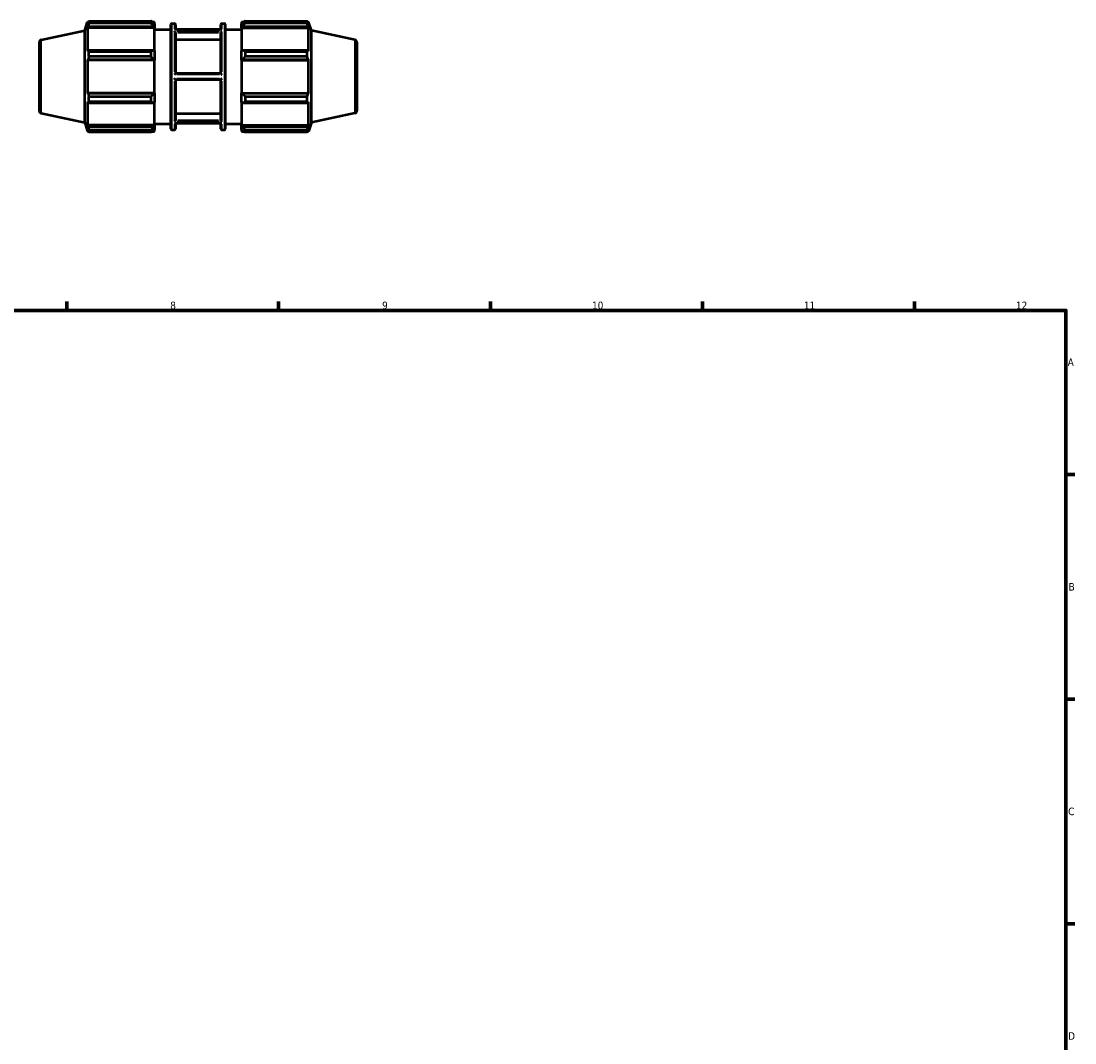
# Model space of a CAD drawing. Header units: millimetres. Extents: x -326 to 1151, y -9 to 715.
# Tile 6 of 8: x 475 to 824, y 332 to 670. Entities that reach past the tile are written whole.
import ezdxf

# ---------------------------------------------------------------- set-up
doc = ezdxf.new("R2010")
doc.units = ezdxf.units.MM
for name, color, linetype, lineweight in [('Border (ISO)', 7, 'Continuous', 70), ('Visible (ISO)', 7, 'Continuous', 50), ('Visible Narrow (ISO)', 7, 'Continuous', 35)]:
    doc.layers.add(name, color=color, linetype=linetype, lineweight=lineweight)
doc.styles.add('Note Text (ISO)', font='tahoma.ttf')

# ---------------------------------------------------------------- blocks, each defined once
blk = doc.blocks.new('Borders Default Border')
at = {"layer": 'Border (ISO)'}
for p, q in [((490.58, 574), (490.58, 576.9)), ((560.67, 574), (560.67, 576.9)), ((630.75, 574), (630.75, 576.9)), ((700.83, 574), (700.83, 576.9)), ((770.92, 574), (770.92, 576.9)), ((821, 519.75), (823.9, 519.75)), ((821, 445.5), (823.9, 445.5)), ((821, 371.25), (823.9, 371.25))]:
    blk.add_line(p, q, dxfattribs=at)
at = {"layer": 'Border (ISO)', "flags": 128}
blk.add_lwpolyline([(20, 20), (20, 574), (821, 574), (821, 20), (20, 20)], dxfattribs=at)
at = {"layer": 'Border (ISO)', "color": 232, "true_color": 0xca0064, "char_height": 2.5, "attachment_point": 7, "style": 'Note Text (ISO)'}
for s, insert in [('8', (524.81, 574.34)), ('9', (594.88, 574.35)), ('10', (664.29, 574.35)), ('11', (734.37, 574.4)), ('12', (804.46, 574.4)), ('A', (821.59, 555.62)), ('B', (821.89, 481.37)), ('C', (821.73, 407.08)), ('D', (821.73, 332.88))]:
    blk.add_mtext(s, dxfattribs=dict(at, insert=insert))

msp = doc.modelspace()

# ---------------------------------------------------------------- linework, layer by layer
at = {"layer": 'Visible (ISO)'}
for p, q in [((496.531, 666.48), (497.489, 669.427)), ((497.489, 669.427), (497.489, 668.587)), ((497.489, 669.427), (497.822, 669.427)), ((497.679, 669.145), (497.489, 668.587)), ((497.932, 668.935), (497.932, 669.64)), ((497.932, 669.64), (518.461, 669.64)), ((518.461, 668.935), (518.461, 669.64)), ((518.801, 669.427), (519.631, 669.427)), ((519.631, 668.773), (519.241, 669.145)), ((519.631, 668.773), (519.631, 669.427)), ((548.431, 669.427), (548.431, 668.773)), ((548.431, 669.427), (549.261, 669.427)), ((548.821, 669.145), (548.431, 668.773)), ((549.601, 669.64), (549.601, 668.935)), ((549.601, 669.64), (570.13, 669.64)), ((570.13, 668.935), (570.13, 669.64)), ((570.241, 669.427), (570.574, 669.427)), ((570.574, 668.587), (570.384, 669.145)), ((570.574, 668.587), (570.574, 669.427)), ((571.531, 666.48), (570.574, 669.427)), ((482.165, 663.426), (496.531, 666.48)), ((496.531, 636.103), (496.531, 666.48)), ((497.489, 667.377), (497.679, 667.896)), ((519.631, 667.377), (497.489, 667.377)), ((497.489, 667.377), (497.489, 659.665)), ((497.679, 667.896), (519.241, 667.896)), ((518.461, 668.935), (497.932, 668.935)), ((519.241, 667.896), (519.631, 667.55)), ((519.631, 668.773), (519.631, 667.55)), ((519.631, 667.55), (519.631, 667.377)), ((519.631, 659.755), (519.631, 667.377)), ((519.631, 666.892), (525.031, 666.892)), ((525.031, 634.062), (525.031, 668.522)), ((525.351, 668.842), (526.211, 668.842)), ((541.703, 666.85), (526.359, 666.85)), ((526.531, 668.522), (526.531, 666.85)), ((526.531, 665.702), (526.531, 652.267)), ((541.531, 666.85), (541.531, 668.522)), ((541.531, 652.267), (541.531, 665.702)), ((541.851, 668.842), (542.711, 668.842)), ((543.031, 668.522), (543.031, 634.062)), ((543.031, 666.892), (548.431, 666.892)), ((548.431, 667.55), (548.431, 668.773)), ((548.431, 667.55), (548.821, 667.896)), ((548.431, 667.377), (548.431, 667.55)), ((548.431, 667.377), (548.431, 659.755)), ((548.431, 667.377), (570.574, 667.377)), ((548.821, 667.896), (570.384, 667.896)), ((570.13, 668.935), (549.601, 668.935)), ((570.384, 667.896), (570.574, 667.377)), ((570.574, 659.665), (570.574, 667.377)), ((571.531, 636.103), (571.531, 666.48)), ((585.898, 663.426), (571.531, 666.48)), ((481.531, 662.644), (481.531, 639.939)), ((541.531, 663.441), (526.531, 663.441)), ((586.531, 662.644), (586.531, 639.939)), ((497.679, 659.935), (497.489, 659.665)), ((519.241, 659.935), (497.679, 659.935)), ((497.932, 657.894), (497.932, 659.597)), ((497.932, 659.597), (518.461, 659.597)), ((518.461, 657.894), (518.461, 659.597)), ((519.631, 659.755), (519.241, 659.935)), ((519.631, 659.755), (519.631, 656.803)), ((548.821, 659.935), (548.431, 659.755)), ((548.431, 656.803), (548.431, 659.755)), ((570.384, 659.935), (548.821, 659.935)), ((549.601, 659.597), (549.601, 657.894)), ((549.601, 659.597), (570.13, 659.597)), ((570.13, 657.894), (570.13, 659.597)), ((570.574, 659.665), (570.384, 659.935)), ((497.489, 656.745), (497.679, 656.921)), ((519.631, 656.745), (497.489, 656.745)), ((497.489, 656.745), (497.489, 645.838)), ((497.679, 656.921), (519.241, 656.921)), ((518.461, 657.894), (497.932, 657.894)), ((519.241, 656.921), (519.631, 656.803)), ((519.631, 656.803), (519.631, 656.745)), ((519.631, 645.838), (519.631, 656.745)), ((548.431, 656.803), (548.821, 656.921)), ((548.431, 656.745), (548.431, 656.803)), ((548.431, 656.745), (548.431, 645.838)), ((548.431, 656.745), (570.574, 656.745)), ((548.821, 656.921), (570.384, 656.921)), ((570.13, 657.894), (549.601, 657.894)), ((570.384, 656.921), (570.574, 656.745)), ((570.574, 645.838), (570.574, 656.745)), ((541.532, 652.267), (526.531, 652.267)), ((526.531, 650.317), (526.531, 636.881)), ((526.531, 650.317), (541.532, 650.317)), ((541.531, 636.881), (541.531, 650.317)), ((497.679, 645.662), (497.489, 645.838)), ((519.631, 645.838), (497.489, 645.838)), ((519.241, 645.662), (497.679, 645.662)), ((497.932, 642.986), (497.932, 644.689)), ((497.932, 644.689), (518.461, 644.689)), ((518.461, 642.986), (518.461, 644.689)), ((519.631, 645.78), (519.241, 645.662)), ((519.631, 645.838), (519.631, 645.78)), ((519.631, 645.78), (519.631, 642.828)), ((548.431, 645.78), (548.431, 645.838)), ((548.431, 645.838), (570.574, 645.838)), ((548.431, 642.828), (548.431, 645.78)), ((548.821, 645.662), (548.431, 645.78)), ((570.384, 645.662), (548.821, 645.662)), ((549.601, 644.689), (549.601, 642.986)), ((549.601, 644.689), (570.13, 644.689)), ((570.13, 642.986), (570.13, 644.689)), ((570.574, 645.838), (570.384, 645.662)), ((497.489, 642.918), (497.679, 642.648)), ((497.489, 642.918), (497.489, 635.206)), ((497.679, 642.648), (519.241, 642.648)), ((518.461, 642.986), (497.932, 642.986)), ((519.241, 642.648), (519.631, 642.828)), ((519.631, 635.206), (519.631, 642.828)), ((548.431, 642.828), (548.821, 642.648)), ((548.431, 642.828), (548.431, 635.206)), ((548.821, 642.648), (570.384, 642.648)), ((570.13, 642.986), (549.601, 642.986)), ((570.384, 642.648), (570.574, 642.918)), ((570.574, 635.206), (570.574, 642.918)), ((482.165, 639.157), (496.531, 636.103)), ((526.531, 639.142), (541.531, 639.142)), ((585.898, 639.157), (571.531, 636.103)), ((496.531, 636.103), (497.489, 633.157)), ((497.679, 634.687), (497.489, 635.206)), ((519.631, 635.206), (497.489, 635.206)), ((519.241, 634.687), (497.679, 634.687)), ((519.631, 635.033), (519.241, 634.687)), ((519.631, 635.692), (525.031, 635.692)), ((519.631, 635.206), (519.631, 635.033)), ((519.631, 635.033), (519.631, 633.81)), ((541.703, 635.733), (526.359, 635.733)), ((526.531, 635.733), (526.531, 634.062)), ((541.531, 634.062), (541.531, 635.733)), ((543.031, 635.692), (548.431, 635.692)), ((548.431, 635.033), (548.431, 635.206)), ((548.431, 635.206), (570.574, 635.206)), ((548.431, 633.81), (548.431, 635.033)), ((548.821, 634.687), (548.431, 635.033)), ((570.384, 634.687), (548.821, 634.687)), ((570.574, 635.206), (570.384, 634.687)), ((571.531, 636.103), (570.574, 633.157)), ((497.489, 633.996), (497.679, 633.438)), ((497.489, 633.996), (497.489, 633.157)), ((497.489, 633.157), (497.822, 633.157)), ((497.932, 632.943), (497.932, 633.649)), ((497.932, 633.649), (518.461, 633.649)), ((518.461, 632.943), (497.932, 632.943)), ((518.461, 632.943), (518.461, 633.649)), ((518.801, 633.157), (519.631, 633.157)), ((519.241, 633.438), (519.631, 633.81)), ((519.631, 633.157), (519.631, 633.81)), ((525.351, 633.742), (526.211, 633.742)), ((541.851, 633.742), (542.711, 633.742)), ((548.431, 633.81), (548.821, 633.438)), ((548.431, 633.81), (548.431, 633.157)), ((548.431, 633.157), (549.261, 633.157)), ((549.601, 633.649), (549.601, 632.943)), ((549.601, 633.649), (570.13, 633.649)), ((570.13, 632.943), (549.601, 632.943)), ((570.13, 632.943), (570.13, 633.649)), ((570.241, 633.157), (570.574, 633.157)), ((570.384, 633.438), (570.574, 633.996)), ((570.574, 633.157), (570.574, 633.996))]:
    msp.add_line(p, q, dxfattribs=at)
for centre, radius, start, end in [((525.351, 668.522), 0.32, 90, 180), ((526.211, 668.522), 0.32, 0, 90), ((541.851, 668.522), 0.32, 90, 180), ((542.711, 668.522), 0.32, 0, 90), ((482.331, 662.644), 0.8, 102, 180), ((585.731, 662.644), 0.8, 0, 78), ((482.331, 639.939), 0.8, 180, 258), ((585.731, 639.939), 0.8, 282, 0), ((525.351, 634.062), 0.32, 180, 270), ((526.211, 634.062), 0.32, 270, 0), ((541.851, 634.062), 0.32, 180, 270), ((542.711, 634.062), 0.32, 270, 0)]:
    msp.add_arc(centre, radius, start, end, dxfattribs=at)
for points, weights in [([(497.679, 669.145), (497.8, 669.387), (497.932, 669.64)], [1.00501929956, 1.00291594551, 1]), ([(519.241, 669.145), (518.867, 669.387), (518.461, 669.64)], [1.00675416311, 1.01294927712, 1.01835052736]), ([(549.601, 669.64), (549.196, 669.387), (548.821, 669.145)], [1.01835052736, 1.01294927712, 1.00675416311]), ([(570.13, 669.64), (570.262, 669.387), (570.384, 669.145)], [1, 1.00291594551, 1.00501929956]), ([(497.932, 668.935), (497.8, 668.405), (497.679, 667.896)], [1, 1.00291594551, 1.00501929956]), ([(518.461, 668.935), (518.867, 668.405), (519.241, 667.896)], [1.01835052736, 1.01294927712, 1.00675416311]), ([(548.821, 667.896), (549.196, 668.405), (549.601, 668.935)], [1.00675416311, 1.01294927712, 1.01835052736]), ([(570.384, 667.896), (570.262, 668.405), (570.13, 668.935)], [1.00501929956, 1.00291594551, 1]), ([(497.679, 659.935), (497.8, 659.77), (497.932, 659.597)], [1.00501929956, 1.00291594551, 1]), ([(519.241, 659.935), (518.867, 659.77), (518.461, 659.597)], [1.00675416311, 1.01294927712, 1.01835052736]), ([(549.601, 659.597), (549.196, 659.77), (548.821, 659.935)], [1.01835052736, 1.01294927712, 1.00675416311]), ([(570.13, 659.597), (570.262, 659.77), (570.384, 659.935)], [1, 1.00291594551, 1.00501929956]), ([(497.932, 657.894), (497.8, 657.398), (497.679, 656.921)], [1, 1.00291594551, 1.00501929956]), ([(518.461, 657.894), (518.867, 657.398), (519.241, 656.921)], [1.01835052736, 1.01294927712, 1.00675416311]), ([(548.821, 656.921), (549.196, 657.398), (549.601, 657.894)], [1.00675416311, 1.01294927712, 1.01835052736]), ([(570.384, 656.921), (570.262, 657.398), (570.13, 657.894)], [1.00501929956, 1.00291594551, 1]), ([(497.679, 645.662), (497.8, 645.185), (497.932, 644.689)], [1.00501929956, 1.00291594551, 1]), ([(519.241, 645.662), (518.867, 645.185), (518.461, 644.689)], [1.00675416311, 1.01294927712, 1.01835052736]), ([(549.601, 644.689), (549.196, 645.185), (548.821, 645.662)], [1.01835052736, 1.01294927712, 1.00675416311]), ([(570.13, 644.689), (570.262, 645.185), (570.384, 645.662)], [1, 1.00291594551, 1.00501929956]), ([(497.932, 642.986), (497.8, 642.814), (497.679, 642.648)], [1, 1.00291594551, 1.00501929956]), ([(518.461, 642.986), (518.867, 642.814), (519.241, 642.648)], [1.01835052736, 1.01294927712, 1.00675416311]), ([(548.821, 642.648), (549.196, 642.814), (549.601, 642.986)], [1.00675416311, 1.01294927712, 1.01835052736]), ([(570.384, 642.648), (570.262, 642.814), (570.13, 642.986)], [1.00501929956, 1.00291594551, 1]), ([(497.679, 634.687), (497.8, 634.178), (497.932, 633.649)], [1.00501929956, 1.00291594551, 1]), ([(519.241, 634.687), (518.867, 634.178), (518.461, 633.649)], [1.00675416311, 1.01294927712, 1.01835052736]), ([(549.601, 633.649), (549.196, 634.178), (548.821, 634.687)], [1.01835052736, 1.01294927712, 1.00675416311]), ([(570.13, 633.649), (570.262, 634.178), (570.384, 634.687)], [1, 1.00291594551, 1.00501929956]), ([(497.932, 632.943), (497.8, 633.196), (497.679, 633.438)], [1, 1.00291594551, 1.00501929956]), ([(518.461, 632.943), (518.867, 633.196), (519.241, 633.438)], [1.01835052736, 1.01294927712, 1.00675416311]), ([(548.821, 633.438), (549.196, 633.196), (549.601, 632.943)], [1.00675416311, 1.01294927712, 1.01835052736]), ([(570.384, 633.438), (570.262, 633.196), (570.13, 632.943)], [1.00501929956, 1.00291594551, 1])]:
    msp.add_rational_spline(points, weights, degree=2, dxfattribs=at)
for points, knots in [([(526.211, 666.813), (526.212, 666.813), (526.212, 666.813), (526.244, 666.828), (526.276, 666.839), (526.325, 666.848), (526.342, 666.85), (526.359, 666.85)], [-0.059538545, -0.059538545, -0.059538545, -0.059538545, -0.05930728, -0.05930728, -0.045946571, -0.045946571, -0.038286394, -0.038286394, -0.038286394, -0.038286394]), ([(526.531, 665.715), (526.53, 665.729), (526.528, 665.743), (526.519, 665.789), (526.507, 665.821), (526.476, 665.886), (526.457, 665.918), (526.405, 665.988), (526.371, 666.025), (526.297, 666.092), (526.255, 666.122), (526.212, 666.145), (526.212, 666.145), (526.211, 666.146)], [-0.059819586, -0.059819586, -0.059819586, -0.059819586, -0.054976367, -0.054976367, -0.04451753, -0.04451753, -0.033297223, -0.033297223, -0.017729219, -0.017729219, 0, 0, 0.000271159, 0.000271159, 0.000271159, 0.000271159]), ([(541.851, 666.146), (541.851, 666.145), (541.85, 666.145), (541.808, 666.122), (541.766, 666.092), (541.691, 666.025), (541.657, 665.988), (541.606, 665.918), (541.586, 665.886), (541.555, 665.821), (541.544, 665.789), (541.534, 665.743), (541.532, 665.729), (541.532, 665.715)], [-0.066928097, -0.066928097, -0.066928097, -0.066928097, -0.066659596, -0.066659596, -0.049104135, -0.049104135, -0.033688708, -0.033688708, -0.022578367, -0.022578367, -0.012222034, -0.012222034, -0.007426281, -0.007426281, -0.007426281, -0.007426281]), ([(541.703, 666.85), (541.72, 666.85), (541.738, 666.848), (541.786, 666.839), (541.818, 666.828), (541.85, 666.813), (541.851, 666.813), (541.851, 666.813)], [-0.02120858, -0.02120858, -0.02120858, -0.02120858, -0.013480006, -0.013480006, 0, 0, 0.000233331, 0.000233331, 0.000233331, 0.000233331]), ([(526.211, 651.959), (526.212, 651.959), (526.212, 651.96), (526.244, 651.992), (526.275, 652.023), (526.337, 652.085), (526.368, 652.115), (526.424, 652.17), (526.45, 652.195), (526.489, 652.231), (526.503, 652.244), (526.523, 652.262), (526.529, 652.267), (526.531, 652.267)], [-0.05955108, -0.05955108, -0.05955108, -0.05955108, -0.059373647, -0.059373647, -0.046096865, -0.046096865, -0.032540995, -0.032540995, -0.019472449, -0.019472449, -0.009547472, -0.009547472, 0, 0, 0, 0]), ([(541.532, 652.267), (541.533, 652.267), (541.539, 652.262), (541.56, 652.244), (541.574, 652.231), (541.612, 652.195), (541.638, 652.17), (541.694, 652.115), (541.725, 652.085), (541.787, 652.023), (541.819, 651.992), (541.85, 651.96), (541.851, 651.959), (541.851, 651.959)], [-0.059893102, -0.059893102, -0.059893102, -0.059893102, -0.0502621, -0.0502621, -0.04025029, -0.04025029, -0.027067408, -0.027067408, -0.01339294, -0.01339294, 0, 0, 0.000178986, 0.000178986, 0.000178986, 0.000178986]), ([(526.531, 650.317), (526.529, 650.317), (526.523, 650.321), (526.503, 650.339), (526.489, 650.352), (526.45, 650.388), (526.424, 650.413), (526.368, 650.468), (526.337, 650.498), (526.275, 650.56), (526.244, 650.591), (526.212, 650.624), (526.212, 650.624), (526.211, 650.624)], [-0.059893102, -0.059893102, -0.059893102, -0.059893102, -0.0502621, -0.0502621, -0.04025029, -0.04025029, -0.027067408, -0.027067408, -0.01339294, -0.01339294, 0, 0, 0.000178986, 0.000178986, 0.000178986, 0.000178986]), ([(541.851, 650.624), (541.851, 650.624), (541.85, 650.624), (541.819, 650.591), (541.787, 650.56), (541.725, 650.498), (541.694, 650.468), (541.638, 650.413), (541.612, 650.388), (541.574, 650.352), (541.56, 650.339), (541.539, 650.321), (541.533, 650.317), (541.532, 650.317)], [-0.05955108, -0.05955108, -0.05955108, -0.05955108, -0.059373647, -0.059373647, -0.046096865, -0.046096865, -0.032540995, -0.032540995, -0.019472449, -0.019472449, -0.009547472, -0.009547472, 0, 0, 0, 0]), ([(526.211, 636.437), (526.212, 636.438), (526.212, 636.438), (526.255, 636.461), (526.297, 636.491), (526.371, 636.558), (526.405, 636.595), (526.457, 636.665), (526.476, 636.697), (526.507, 636.762), (526.519, 636.794), (526.528, 636.84), (526.53, 636.854), (526.531, 636.868)], [-0.066928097, -0.066928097, -0.066928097, -0.066928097, -0.066659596, -0.066659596, -0.049104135, -0.049104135, -0.033688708, -0.033688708, -0.022578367, -0.022578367, -0.012222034, -0.012222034, -0.007426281, -0.007426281, -0.007426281, -0.007426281]), ([(526.359, 635.733), (526.342, 635.733), (526.325, 635.735), (526.276, 635.744), (526.244, 635.755), (526.212, 635.77), (526.212, 635.77), (526.211, 635.77)], [-0.02120858, -0.02120858, -0.02120858, -0.02120858, -0.013480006, -0.013480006, 0, 0, 0.000233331, 0.000233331, 0.000233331, 0.000233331]), ([(541.532, 636.868), (541.532, 636.854), (541.534, 636.84), (541.544, 636.794), (541.555, 636.762), (541.586, 636.697), (541.606, 636.665), (541.657, 636.595), (541.691, 636.558), (541.766, 636.491), (541.808, 636.461), (541.85, 636.438), (541.851, 636.438), (541.851, 636.437)], [-0.059819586, -0.059819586, -0.059819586, -0.059819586, -0.054976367, -0.054976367, -0.04451753, -0.04451753, -0.033297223, -0.033297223, -0.017729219, -0.017729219, 0, 0, 0.000271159, 0.000271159, 0.000271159, 0.000271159]), ([(541.851, 635.77), (541.851, 635.77), (541.85, 635.77), (541.818, 635.755), (541.786, 635.744), (541.738, 635.735), (541.72, 635.733), (541.703, 635.733)], [-0.059538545, -0.059538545, -0.059538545, -0.059538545, -0.05930728, -0.05930728, -0.045946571, -0.045946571, -0.038286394, -0.038286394, -0.038286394, -0.038286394])]:
    msp.add_open_spline(points, degree=3, knots=knots, dxfattribs=at)
for points in [[(526.531, 665.702), (526.531, 665.706), (526.531, 665.71), (526.531, 665.715)], [(541.532, 665.715), (541.531, 665.71), (541.531, 665.706), (541.531, 665.702)], [(526.531, 636.868), (526.531, 636.873), (526.531, 636.877), (526.531, 636.881)], [(541.531, 636.881), (541.531, 636.877), (541.531, 636.873), (541.532, 636.868)]]:
    msp.add_open_spline(points, degree=3, dxfattribs=at)
at = {"layer": 'Visible Narrow (ISO)'}
for p, q in [((525.351, 668.625), (525.351, 633.958)), ((526.211, 667.007), (526.211, 668.836)), ((526.211, 652.809), (526.211, 665.675)), ((526.993, 666.813), (541.069, 666.813)), ((541.069, 666.146), (526.993, 666.146)), ((527.281, 665.715), (540.782, 665.715)), ((541.851, 668.836), (541.851, 667.007)), ((541.851, 665.675), (541.851, 652.809)), ((542.711, 633.958), (542.711, 668.625)), ((482.165, 639.306), (482.165, 663.277)), ((585.898, 639.306), (585.898, 663.277)), ((526.993, 651.959), (541.069, 651.959)), ((526.211, 636.909), (526.211, 649.774)), ((541.069, 650.624), (526.993, 650.624)), ((541.851, 649.774), (541.851, 636.909)), ((526.211, 633.747), (526.211, 635.576)), ((526.993, 636.437), (541.069, 636.437)), ((541.069, 635.77), (526.993, 635.77)), ((540.782, 636.868), (527.281, 636.868)), ((541.851, 635.576), (541.851, 633.747))]:
    msp.add_line(p, q, dxfattribs=at)

# ---------------------------------------------------------------- block references
msp.add_blockref('Borders Default Border', (0, 0))

doc.saveas('drawing.dxf')
